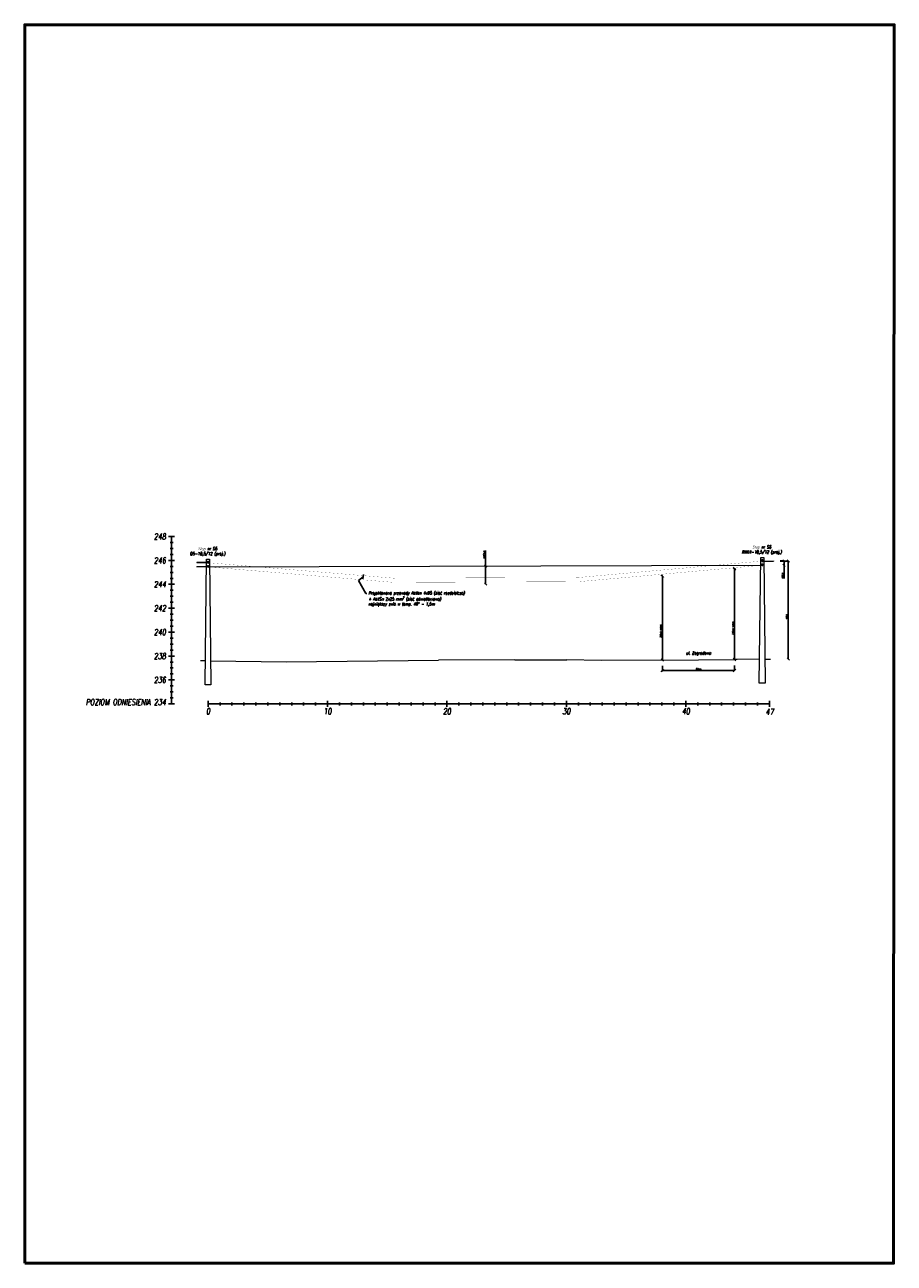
# Model space of a CAD drawing. Header units: metres. Extents: x 6536102 to 6570154, y 5559884 to 5568618.
# Tile 22 of 40: x 6541664 to 6541737, y 5565230 to 5565334. Entities that reach past the tile are written whole.
import ezdxf
from ezdxf import colors
from ezdxf.entities.mleader import LeaderData, LeaderLine
from ezdxf.lldxf.tags import DXFTag
from ezdxf.math import Vec2, Vec3

# ---------------------------------------------------------------- set-up
doc = ezdxf.new("R2010")
doc.units = ezdxf.units.M
doc.linetypes.add('CIĄGłA', pattern=[0])
doc.layers.add('_ABS_Pomocnicze', color=6, linetype='Continuous', lineweight=50, plot=False)
for name, color, linetype in [('C-DROGI-PROFILE-WIDOKI', 7, 'Continuous'), ('ELE TD', 7, 'Continuous'), ('SCHEMATY_ELE', 7, 'Continuous')]:
    doc.layers.add(name, color=color, linetype=linetype)
doc.layers.add('ELE', color=7, linetype='Continuous', lineweight=35)
doc.styles.add('Romans_0.9', font='romans.shx', dxfattribs={"width": 0.75, "oblique": 9, "height": 0.1})
doc.styles.get("Standard").update_dxf_attribs({"font": 'arial.ttf'})
tags = doc.linetypes.add('AsXSn 4x25', pattern='A,10,-1.5,["4x25",Standard,S=0.75,R=0,X=-1.15,Y=-0.375],-1.5', length=13).pattern_tags.tags
tags[6] = DXFTag(74, 10)
doc.dimstyles.new('ISO-25', dxfattribs={"dimtxt": 2.5, "dimasz": 2.5, "dimexe": 1.25, "dimexo": 0.625, "dimtad": 1, "dimtxsty": 'Standard', "dimcen": 2.5, "dimadec": 0, "dimazin": 0, "dimtfac": 1, "dimtmove": 0, "dimatfit": 3, "dimfxl": 1, "dimarcsym": 0})

# ---------------------------------------------------------------- blocks, each defined once
blk = doc.blocks.new('_OBLIQUE')
at = {"color": 0, "linetype": 'ByBlock', "lineweight": -2}
for p, q in [((-0.5, -0.5), (0.5, 0.5)), ((0, 0), (0, 0))]:
    blk.add_line(p, q, dxfattribs=at)
blk = doc.blocks.new('*D161')
at = {"layer": 'Defpoints', "color": 0, "linetype": 'Continuous', "lineweight": 50, "transparency": 16777216}
for p in [(6541725.7, 5565288.72), (6541727.88, 5565288.72), (6541725.7, 5565280.52)]:
    blk.add_point(p, dxfattribs=at)
at = {"layer": 'ELE TD', "color": 0, "linetype": 'Continuous', "lineweight": -2, "transparency": 16777216}
for p in [(6541727.2, 5565288.72), (6541727.88, 5565280.52)]:
    blk.add_line(p, (6541727.88, 5565288.72), dxfattribs=at)
at = {"layer": 'ELE TD', "color": 0, "linetype": 'Continuous', "lineweight": -2, "transparency": 16777216, "xscale": 0.2, "yscale": 0.2, "zscale": 0.2}
for p, rotation in [((6541727.88, 5565288.72), 90), ((6541727.88, 5565280.52), 270)]:
    blk.add_blockref('_OBLIQUE', p, dxfattribs=dict(at, rotation=rotation))
at = {"layer": 'ELE TD', "color": 0, "linetype": 'Continuous', "lineweight": 18, "transparency": 16777216, "insert": (6541727.77, 5565284.07), "char_height": 0.1, "attachment_point": 5, "rotation": 90, "style": 'Romans_0.9'}
blk.add_mtext('8,2 m', dxfattribs=at)
blk = doc.blocks.new('*D156')
at = {"layer": 'Defpoints', "color": 0, "linetype": 'Continuous', "lineweight": 50, "transparency": 16777216}
for p in [(6541717.34, 5565280.45), (6541723.38, 5565280.49), (6541717.34, 5565279.57)]:
    blk.add_point(p, dxfattribs=at)
at = {"layer": 'ELE TD', "color": 0, "linetype": 'Continuous', "lineweight": -2, "transparency": 16777216}
for p, q in [((6541717.34, 5565279.95), (6541717.34, 5565279.57)), ((6541723.38, 5565279.57), (6541717.34, 5565279.57)), ((6541723.38, 5565279.99), (6541723.38, 5565279.57))]:
    blk.add_line(p, q, dxfattribs=at)
at = {"layer": 'ELE TD', "color": 0, "linetype": 'Continuous', "lineweight": -2, "transparency": 16777216, "xscale": 0.2, "yscale": 0.2, "zscale": 0.2, "rotation": 180}
blk.add_blockref('_OBLIQUE', (6541717.34, 5565279.57), dxfattribs=at)
at = {"layer": 'ELE TD', "color": 0, "linetype": 'Continuous', "lineweight": -2, "transparency": 16777216, "xscale": 0.2, "yscale": 0.2, "zscale": 0.2}
blk.add_blockref('_OBLIQUE', (6541723.38, 5565279.57), dxfattribs=at)
at = {"layer": 'ELE TD', "color": 0, "linetype": 'Continuous', "lineweight": 18, "transparency": 16777216, "insert": (6541720.36, 5565279.68), "char_height": 0.1, "attachment_point": 5, "style": 'Romans_0.9'}
blk.add_mtext('6,04 m', dxfattribs=at)
blk = doc.blocks.new('*D157')
at = {"layer": 'Defpoints', "color": 0, "linetype": 'Continuous', "lineweight": 50, "transparency": 16777216}
for p in [(6541702.52, 5565288.3), (6541702.54, 5565288.3), (6541702.52, 5565286.8)]:
    blk.add_point(p, dxfattribs=at)
at = {"layer": 'ELE TD', "color": 0, "linetype": 'Continuous', "lineweight": -2, "transparency": 16777216}
for p, q in [((6541702.54, 5565288.3), (6541702.54, 5565289.6)), ((6541702.52, 5565288.3), (6541702.54, 5565288.3)), ((6541702.54, 5565286.8), (6541702.54, 5565288.3))]:
    blk.add_line(p, q, dxfattribs=at)
at = {"layer": 'ELE TD', "color": 0, "linetype": 'Continuous', "lineweight": -2, "transparency": 16777216, "xscale": 0.2, "yscale": 0.2, "zscale": 0.2}
for p, rotation in [((6541702.54, 5565288.3), 90), ((6541702.54, 5565286.8), 270)]:
    blk.add_blockref('_OBLIQUE', p, dxfattribs=dict(at, rotation=rotation))
at = {"layer": 'ELE TD', "color": 0, "linetype": 'Continuous', "lineweight": 18, "transparency": 16777216, "insert": (6541702.43, 5565289.27), "char_height": 0.1, "attachment_point": 5, "rotation": 90, "style": 'Romans_0.9'}
blk.add_mtext('f{\\H0.7x;\\S^ 40;}=1,5 m', dxfattribs=at)
blk = doc.blocks.new('*D158')
at = {"layer": 'Defpoints', "color": 0, "linetype": 'Continuous', "lineweight": 50, "transparency": 16777216}
for p in [(6541723.38, 5565288.08), (6541723.38, 5565280.49), (6541723.38, 5565280.49)]:
    blk.add_point(p, dxfattribs=at)
at = {"layer": 'ELE TD', "color": 0, "linetype": 'Continuous', "lineweight": -2, "transparency": 16777216}
for p, q in [((6541723.38, 5565288.08), (6541723.38, 5565288.08)), ((6541723.38, 5565288.08), (6541723.38, 5565280.49)), ((6541723.38, 5565280.49), (6541723.38, 5565280.49))]:
    blk.add_line(p, q, dxfattribs=at)
at = {"layer": 'ELE TD', "color": 0, "linetype": 'Continuous', "lineweight": -2, "transparency": 16777216, "xscale": 0.2, "yscale": 0.2, "zscale": 0.2}
for p, rotation in [((6541723.38, 5565288.08), 89.99790145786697), ((6541723.38, 5565280.49), 269.997901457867)]:
    blk.add_blockref('_OBLIQUE', p, dxfattribs=dict(at, rotation=rotation))
at = {"layer": 'ELE TD', "color": 0, "linetype": 'Continuous', "lineweight": 18, "transparency": 16777216, "insert": (6541723.27, 5565283.11), "char_height": 0.1, "attachment_point": 5, "rotation": 89.9979, "style": 'Romans_0.9'}
blk.add_mtext('7,59 m > 4,50 m', dxfattribs=at)
blk = doc.blocks.new('*D159')
at = {"layer": 'Defpoints', "color": 0, "linetype": 'Continuous', "lineweight": 50, "transparency": 16777216}
for p in [(6541717.34, 5565287.46), (6541717.34, 5565287.46), (6541717.34, 5565280.45)]:
    blk.add_point(p, dxfattribs=at)
at = {"layer": 'ELE TD', "color": 0, "linetype": 'Continuous', "lineweight": -2, "transparency": 16777216}
blk.add_line((6541717.34, 5565280.45), (6541717.34, 5565287.46), dxfattribs=at)
at = {"layer": 'ELE TD', "color": 0, "linetype": 'Continuous', "lineweight": -2, "transparency": 16777216, "xscale": 0.2, "yscale": 0.2, "zscale": 0.2}
for p, rotation in [((6541717.34, 5565287.46), 90), ((6541717.34, 5565280.45), 270)]:
    blk.add_blockref('_OBLIQUE', p, dxfattribs=dict(at, rotation=rotation))
at = {"layer": 'ELE TD', "color": 0, "linetype": 'Continuous', "lineweight": 18, "transparency": 16777216, "insert": (6541717.23, 5565282.86), "char_height": 0.1, "attachment_point": 5, "rotation": 90, "style": 'Romans_0.9'}
blk.add_mtext('7,02 m > 4,50 m', dxfattribs=at)
blk = doc.blocks.new('*D160')
at = {"layer": 'Defpoints', "color": 0, "linetype": 'Continuous', "lineweight": 50, "transparency": 16777216}
for p in [(6541725.7, 5565288.73), (6541727.53, 5565288.73), (6541725.7, 5565288.37)]:
    blk.add_point(p, dxfattribs=at)
at = {"layer": 'ELE TD', "color": 0, "linetype": 'Continuous', "lineweight": -2, "transparency": 16777216}
for p, q in [((6541727.2, 5565288.73), (6541727.53, 5565288.73)), ((6541727.53, 5565288.73), (6541727.53, 5565288.37)), ((6541727.53, 5565288.37), (6541727.53, 5565287.27))]:
    blk.add_line(p, q, dxfattribs=at)
at = {"layer": 'ELE TD', "color": 0, "linetype": 'Continuous', "lineweight": -2, "transparency": 16777216, "xscale": 0.2, "yscale": 0.2, "zscale": 0.2}
for p, rotation in [((6541727.53, 5565288.73), 90), ((6541727.53, 5565288.37), 270)]:
    blk.add_blockref('_OBLIQUE', p, dxfattribs=dict(at, rotation=rotation))
at = {"layer": 'ELE TD', "color": 0, "linetype": 'Continuous', "lineweight": 18, "transparency": 16777216, "insert": (6541727.42, 5565287.52), "char_height": 0.1, "attachment_point": 5, "rotation": 90, "style": 'Romans_0.9'}
blk.add_mtext('0,36 m', dxfattribs=at)

msp = doc.modelspace()

# ---------------------------------------------------------------- hatches: boundary and pattern name
at = {"layer": 'ELE', "lineweight": 18}
h = msp.add_hatch(color=7, dxfattribs=at)
h.dxf.hatch_style = 1
h.paths.add_polyline_path([(6541679.307, 5565288.684), (6541679.307, 5565288.674, 0.4142136), (6541679.312, 5565288.679, 0.4142136)])
h.paths.add_polyline_path([(6541679.307, 5565288.684, 0.4142136), (6541679.302, 5565288.679, 0.4142136), (6541679.307, 5565288.674)])
h = msp.add_hatch(color=7, dxfattribs=at)
h.dxf.hatch_style = 1
h.paths.add_polyline_path([(6541725.703, 5565288.824), (6541725.703, 5565288.814, 0.4142136), (6541725.708, 5565288.819, 0.4142136)])
h.paths.add_polyline_path([(6541725.703, 5565288.824, 0.4142136), (6541725.698, 5565288.819, 0.4142136), (6541725.703, 5565288.814)])
at = {"layer": 'ELE', "linetype": 'CIĄGłA', "lineweight": 18}
h = msp.add_hatch(color=7, dxfattribs=at)
h.dxf.hatch_style = 1
h.paths.add_polyline_path([(6541725.741, 5565288.719), (6541725.741, 5565288.729), (6541726.633, 5565288.729), (6541726.633, 5565288.719)])
h = msp.add_hatch(color=252, dxfattribs=at)
h.dxf.hatch_style = 1
h.paths.add_polyline_path([(6541679.27, 5565288.589), (6541679.27, 5565288.599), (6541678.378, 5565288.599), (6541678.378, 5565288.589)])
h = msp.add_hatch(color=252, dxfattribs=at)
h.dxf.hatch_style = 1
h.paths.add_polyline_path([(6541679.27, 5565288.239), (6541679.27, 5565288.249), (6541678.378, 5565288.249), (6541678.378, 5565288.239)])
at = {"layer": 'ELE', "lineweight": 18}
h = msp.add_hatch(color=7, dxfattribs=at)
h.dxf.hatch_style = 1
h.paths.add_polyline_path([(6541679.307, 5565288.334), (6541679.307, 5565288.324, 0.4142136), (6541679.312, 5565288.329, 0.4142136)])
h.paths.add_polyline_path([(6541679.307, 5565288.334, 0.4142136), (6541679.302, 5565288.329, 0.4142136), (6541679.307, 5565288.324)])
h = msp.add_hatch(color=7, dxfattribs=at)
h.dxf.hatch_style = 1
h.paths.add_polyline_path([(6541725.703, 5565288.474), (6541725.703, 5565288.464, 0.4142136), (6541725.708, 5565288.469, 0.4142136)])
h.paths.add_polyline_path([(6541725.703, 5565288.474, 0.4142136), (6541725.698, 5565288.469, 0.4142136), (6541725.703, 5565288.464)])

# ---------------------------------------------------------------- linework, layer by layer
at = {"layer": '_ABS_Pomocnicze'}
msp.add_lwpolyline([(6541663.959, 5565229.979), (6541663.959, 5565333.592), (6541736.756, 5565333.592), (6541736.697, 5565229.979)], close=True, dxfattribs=at)
at = {"layer": 'C-DROGI-PROFILE-WIDOKI', "color": 7, "linetype": 'Continuous', "lineweight": -3}
for p, q in [((6541676.004, 5565290.778), (6541676.504, 5565290.778)), ((6541676.254, 5565276.778), (6541676.254, 5565290.778)), ((6541676.129, 5565290.278), (6541676.379, 5565290.278)), ((6541676.129, 5565289.778), (6541676.379, 5565289.778)), ((6541676.004, 5565288.778), (6541676.504, 5565288.778)), ((6541676.129, 5565289.278), (6541676.379, 5565289.278)), ((6541676.129, 5565288.278), (6541676.379, 5565288.278)), ((6541676.129, 5565287.778), (6541676.379, 5565287.778)), ((6541676.004, 5565286.778), (6541676.504, 5565286.778)), ((6541676.129, 5565287.278), (6541676.379, 5565287.278)), ((6541676.129, 5565286.278), (6541676.379, 5565286.278)), ((6541676.129, 5565285.778), (6541676.379, 5565285.778)), ((6541676.004, 5565284.778), (6541676.504, 5565284.778)), ((6541676.129, 5565285.278), (6541676.379, 5565285.278)), ((6541676.129, 5565284.278), (6541676.379, 5565284.278)), ((6541676.129, 5565283.778), (6541676.379, 5565283.778)), ((6541676.004, 5565282.778), (6541676.504, 5565282.778)), ((6541676.129, 5565283.278), (6541676.379, 5565283.278)), ((6541676.129, 5565282.278), (6541676.379, 5565282.278)), ((6541676.129, 5565281.778), (6541676.379, 5565281.778)), ((6541676.004, 5565280.778), (6541676.504, 5565280.778)), ((6541676.129, 5565281.278), (6541676.379, 5565281.278)), ((6541676.129, 5565280.278), (6541676.379, 5565280.278)), ((6541676.129, 5565279.778), (6541676.379, 5565279.778)), ((6541676.004, 5565278.778), (6541676.504, 5565278.778)), ((6541676.129, 5565279.278), (6541676.379, 5565279.278)), ((6541676.129, 5565278.278), (6541676.379, 5565278.278)), ((6541676.129, 5565277.778), (6541676.379, 5565277.778)), ((6541676.129, 5565277.278), (6541676.379, 5565277.278)), ((6541676.004, 5565276.778), (6541676.504, 5565276.778)), ((6541679.307, 5565276.528), (6541679.307, 5565277.028)), ((6541679.307, 5565276.778), (6541699.307, 5565276.778)), ((6541680.307, 5565276.653), (6541680.307, 5565276.903)), ((6541681.307, 5565276.653), (6541681.307, 5565276.903)), ((6541682.307, 5565276.653), (6541682.307, 5565276.903)), ((6541683.307, 5565276.653), (6541683.307, 5565276.903)), ((6541684.307, 5565276.653), (6541684.307, 5565276.903)), ((6541685.307, 5565276.653), (6541685.307, 5565276.903)), ((6541686.307, 5565276.653), (6541686.307, 5565276.903)), ((6541687.307, 5565276.653), (6541687.307, 5565276.903)), ((6541688.307, 5565276.653), (6541688.307, 5565276.903)), ((6541689.307, 5565276.528), (6541689.307, 5565277.028)), ((6541690.307, 5565276.653), (6541690.307, 5565276.903)), ((6541691.307, 5565276.653), (6541691.307, 5565276.903)), ((6541692.307, 5565276.653), (6541692.307, 5565276.903)), ((6541693.307, 5565276.653), (6541693.307, 5565276.903)), ((6541694.307, 5565276.653), (6541694.307, 5565276.903)), ((6541695.307, 5565276.653), (6541695.307, 5565276.903)), ((6541696.307, 5565276.653), (6541696.307, 5565276.903)), ((6541697.307, 5565276.653), (6541697.307, 5565276.903)), ((6541698.307, 5565276.653), (6541698.307, 5565276.903)), ((6541699.307, 5565276.528), (6541699.307, 5565277.028)), ((6541699.307, 5565276.528), (6541699.307, 5565277.028)), ((6541699.307, 5565276.778), (6541726.307, 5565276.778)), ((6541700.307, 5565276.653), (6541700.307, 5565276.903)), ((6541701.307, 5565276.653), (6541701.307, 5565276.903)), ((6541702.307, 5565276.653), (6541702.307, 5565276.903)), ((6541703.307, 5565276.653), (6541703.307, 5565276.903)), ((6541704.307, 5565276.653), (6541704.307, 5565276.903)), ((6541705.307, 5565276.653), (6541705.307, 5565276.903)), ((6541706.307, 5565276.653), (6541706.307, 5565276.903)), ((6541707.307, 5565276.653), (6541707.307, 5565276.903)), ((6541708.307, 5565276.653), (6541708.307, 5565276.903)), ((6541709.307, 5565276.528), (6541709.307, 5565277.028)), ((6541710.307, 5565276.653), (6541710.307, 5565276.903)), ((6541711.307, 5565276.653), (6541711.307, 5565276.903)), ((6541712.307, 5565276.653), (6541712.307, 5565276.903)), ((6541713.307, 5565276.653), (6541713.307, 5565276.903)), ((6541714.307, 5565276.653), (6541714.307, 5565276.903)), ((6541715.307, 5565276.653), (6541715.307, 5565276.903)), ((6541716.307, 5565276.653), (6541716.307, 5565276.903)), ((6541717.307, 5565276.653), (6541717.307, 5565276.903)), ((6541718.307, 5565276.653), (6541718.307, 5565276.903)), ((6541719.307, 5565276.528), (6541719.307, 5565277.028)), ((6541720.307, 5565276.653), (6541720.307, 5565276.903)), ((6541721.307, 5565276.653), (6541721.307, 5565276.903)), ((6541722.307, 5565276.653), (6541722.307, 5565276.903)), ((6541723.307, 5565276.653), (6541723.307, 5565276.903)), ((6541724.307, 5565276.653), (6541724.307, 5565276.903)), ((6541725.307, 5565276.653), (6541725.307, 5565276.903)), ((6541726.307, 5565276.528), (6541726.307, 5565277.028))]:
    msp.add_line(p, q, dxfattribs=at)
at = {"layer": 'ELE', "color": 7, "linetype": 'CIĄGłA', "lineweight": 18}
for points in [[(6541679.181, 5565288.879), (6541679.433, 5565288.879), (6541679.551, 5565278.379), (6541679.063, 5565278.379)], [(6541679.345, 5565288.704), (6541679.345, 5565288.554), (6541679.27, 5565288.554), (6541679.27, 5565288.704)], [(6541725.577, 5565289.019), (6541725.829, 5565289.019), (6541725.948, 5565278.519), (6541725.459, 5565278.519)], [(6541725.741, 5565288.844), (6541725.741, 5565288.694), (6541725.666, 5565288.694), (6541725.666, 5565288.844)], [(6541679.345, 5565288.354), (6541679.345, 5565288.204), (6541679.27, 5565288.204), (6541679.27, 5565288.354)], [(6541725.741, 5565288.494), (6541725.741, 5565288.344), (6541725.666, 5565288.344), (6541725.666, 5565288.494)]]:
    msp.add_lwpolyline(points, close=True, dxfattribs=at)
for points in [[(6541725.741, 5565288.729), (6541726.633, 5565288.729)], [(6541725.741, 5565288.719), (6541726.633, 5565288.719)], [(6541726.633, 5565288.744), (6541726.633, 5565288.704)]]:
    msp.add_lwpolyline(points, dxfattribs=at)
at = {"layer": 'ELE', "color": 252, "linetype": 'CIĄGłA', "lineweight": 18}
for points in [[(6541678.378, 5565288.614), (6541678.378, 5565288.574)], [(6541679.27, 5565288.599), (6541678.378, 5565288.599)], [(6541679.27, 5565288.589), (6541678.378, 5565288.589)], [(6541678.378, 5565288.264), (6541678.378, 5565288.224)], [(6541679.27, 5565288.249), (6541678.378, 5565288.249)], [(6541679.27, 5565288.239), (6541678.378, 5565288.239)]]:
    msp.add_lwpolyline(points, dxfattribs=at)
at = {"layer": 'ELE TD', "color": 94, "linetype": 'Continuous', "lineweight": 18}
for p, q in [((6541679.529, 5565280.376), (6541685.837, 5565280.289)), ((6541685.837, 5565280.289), (6541698.597, 5565280.429)), ((6541704.977, 5565280.459), (6541698.597, 5565280.429)), ((6541704.977, 5565280.459), (6541709.337, 5565280.459)), ((6541712.207, 5565280.409), (6541709.337, 5565280.459)), ((6541717.343, 5565280.445), (6541712.207, 5565280.409)), ((6541723.607, 5565280.489), (6541723.384, 5565280.487)), ((6541725.482, 5565280.517), (6541723.607, 5565280.489)), ((6541725.925, 5565280.519), (6541726.393, 5565280.519))]:
    msp.add_line(p, q, dxfattribs=at)
at = {"layer": 'ELE TD', "color": 7, "linetype": 'AsXSn 4x25', "lineweight": 35}
for points in [[(6541679.307, 5565288.704), (6541679.307, 5565288.584), (6541679.345, 5565288.584)], [(6541725.703, 5565288.844), (6541725.703, 5565288.724), (6541725.741, 5565288.724)], [(6541679.307, 5565288.354), (6541679.307, 5565288.234), (6541679.345, 5565288.234)], [(6541725.703, 5565288.494), (6541725.703, 5565288.374), (6541725.741, 5565288.374)]]:
    msp.add_lwpolyline(points, dxfattribs=at)
at = {"layer": 'ELE TD', "color": 1, "lineweight": 18, "ltscale": 0.25, "const_width": 0.01}
msp.add_lwpolyline([(6541679.345, 5565288.584, 0.0647123), (6541725.703, 5565288.724)], format="xyb", dxfattribs=at)
at = {"layer": 'ELE TD', "color": 6, "lineweight": 18, "ltscale": 0.25, "const_width": 0.01}
msp.add_lwpolyline([(6541679.345, 5565288.234, 0.0647123), (6541725.703, 5565288.374)], format="xyb", dxfattribs=at)
at = {"layer": 'ELE TD', "color": 252, "lineweight": 18}
msp.add_lwpolyline([(6541679.345, 5565288.234), (6541725.703, 5565288.374)], dxfattribs=at)
at = {"layer": 'ELE TD', "color": 94, "linetype": 'Continuous', "lineweight": 18}
msp.add_lwpolyline([(6541679.086, 5565280.378), (6541678.677, 5565280.378)], dxfattribs=at)
at = {"layer": 'ELE TD', "color": 5, "linetype": 'Continuous', "lineweight": 18}
msp.add_lwpolyline([(6541717.343, 5565280.445), (6541723.383, 5565280.487)], dxfattribs=at)

# ---------------------------------------------------------------- texts
at = {"layer": 'C-DROGI-PROFILE-WIDOKI', "color": 7, "linetype": 'Continuous', "lineweight": -3, "char_height": 0.5, "style": 'Romans_0.9'}
for s, insert, attachment_point in [('248', (6541675.779, 5565290.778), 6), ('246', (6541675.779, 5565288.778), 6), ('244', (6541675.779, 5565286.778), 6), ('242', (6541675.779, 5565284.778), 6), ('240', (6541675.779, 5565282.778), 6), ('238', (6541675.779, 5565280.778), 6), ('236', (6541675.779, 5565278.778), 6), ('0', (6541679.307, 5565276.403), 2), ('10', (6541689.307, 5565276.403), 2), ('20', (6541699.307, 5565276.403), 2), ('30', (6541709.307, 5565276.403), 2), ('40', (6541719.307, 5565276.403), 2), ('47', (6541726.329, 5565276.363), 2)]:
    msp.add_mtext(s, dxfattribs=dict(at, insert=insert, attachment_point=attachment_point))
at = {"layer": 'C-DROGI-PROFILE-WIDOKI', "color": 7, "linetype": 'Continuous', "lineweight": -3, "insert": (6541675.779, 5565276.929), "char_height": 0.5, "width": 7.41439, "attachment_point": 6, "style": 'Romans_0.9'}
msp.add_mtext('POZIOM ODNIESIENIA 234', dxfattribs=at)
at = {"layer": 'ELE TD', "color": 7, "linetype": 'Continuous', "lineweight": 18, "char_height": 0.25, "width": 9.40416, "attachment_point": 8, "style": 'Romans_0.9'}
for s, insert in [('Słup nr S5^JO5-10,5/12 (proj.)', (6541679.27, 5565289.134)), ('Słup nr S6^JRNK4-10,5/12 (proj.)', (6541725.666, 5565289.274))]:
    msp.add_mtext(s, dxfattribs=dict(at, insert=insert))
at = {"layer": 'SCHEMATY_ELE', "color": 7, "lineweight": 18, "insert": (6541720.363, 5565280.982), "char_height": 0.25, "attachment_point": 5, "style": 'Romans_0.9'}
msp.add_mtext_dynamic_manual_height_columns('ul. Zagrodowa', width=2.37869, gutter_width=12.5, heights=[0], dxfattribs=at)

# ---------------------------------------------------------------- dimensions: what is measured, and where the dimension line sits
at = {"layer": 'ELE TD', "color": 7, "linetype": 'Continuous', "lineweight": 18}
dim = msp.add_linear_dim(base=(6541702.535, 5565288.304), p1=(6541702.524, 5565286.804), p2=(6541702.524, 5565288.304), angle=90, text='f{\\H0.7x;\\S^ 40;}=<>', dimstyle='ISO-25', override={"dimtxt": 0.25, "dimasz": 0.2, "dimexe": 0, "dimexo": 0, "dimgap": 0.05, "dimpost": ' m', "dimtxsty": 'Romans_0.9', "dimblk1": 'OBLIQUE', "dimblk2": 'OBLIQUE', "dimsah": 1, "dimse1": 1}, dxfattribs=at)
dim.commit()
dim.dimension.update_dxf_attribs({"geometry": '*D157', "text_midpoint": (6541702.535, 5565289.266), "dimtype": 161})
for base, p1, p2, angle, override, picture, middle in [((6541727.53354319, 5565288.72900352), (6541725.70345425, 5565288.37400351), (6541725.70345425, 5565288.72900352), 89.99999985, {"dimtxt": 0.25, "dimasz": 0.2, "dimexe": 0, "dimexo": 1.5, "dimgap": 0.05, "dimdec": 2, "dimpost": ' m', "dimtxsty": 'Romans_0.9', "dimblk1": 'OBLIQUE', "dimblk2": 'OBLIQUE', "dimsah": 1, "dimse1": 1}, '*D160', (6541727.53354319, 5565287.52459693)), ((6541727.88251242, 5565288.72400352), (6541725.70345425, 5565280.51900352), (6541725.70345425, 5565288.72400351), 90, {"dimtxt": 0.25, "dimasz": 0.2, "dimexe": 0, "dimexo": 1.5, "dimgap": 0.05, "dimdec": 2, "dimpost": ' m', "dimtxsty": 'Romans_0.9', "dimblk1": 'OBLIQUE', "dimblk2": 'OBLIQUE', "dimsah": 1, "dimse1": 1}, '*D161', (6541727.88251242, 5565284.0722717)), ((6541723.384, 5565280.487), (6541723.384, 5565288.081), (6541723.383, 5565280.487), 269.9979, {"dimtxt": 0.25, "dimasz": 0.2, "dimexe": 0, "dimexo": 0, "dimgap": 0.05, "dimdec": 2, "dimpost": ' m > 4,50 m', "dimtxsty": 'Romans_0.9', "dimblk1": 'OBLIQUE', "dimblk2": 'OBLIQUE', "dimsah": 1}, '*D158', (6541723.384, 5565283.105)), ((6541717.3435, 5565287.4601), (6541717.3435, 5565280.445), (6541717.3435, 5565287.4601), 90, {"dimtxt": 0.25, "dimasz": 0.2, "dimexe": 0, "dimexo": 0, "dimgap": 0.05, "dimdec": 2, "dimpost": ' m > 4,50 m', "dimtxsty": 'Romans_0.9', "dimblk1": 'OBLIQUE', "dimblk2": 'OBLIQUE', "dimsah": 1}, '*D159', (6541717.3435, 5565282.8585))]:
    dim = msp.add_linear_dim(base=base, p1=p1, p2=p2, angle=angle, dimstyle='ISO-25', override=override, dxfattribs=at)
    dim.commit()
    dim.dimension.update_dxf_attribs({"geometry": picture, "text_midpoint": middle, "dimtype": 161})
dim = msp.add_linear_dim(base=(6541717.343, 5565279.566), p1=(6541723.383, 5565280.487), p2=(6541717.343, 5565280.445), dimstyle='ISO-25', override={"dimtxt": 0.25, "dimasz": 0.2, "dimexe": 0, "dimexo": 0.5, "dimgap": 0.05, "dimpost": ' m', "dimtxsty": 'Romans_0.9', "dimblk1": 'OBLIQUE', "dimblk2": 'OBLIQUE', "dimsah": 1}, dxfattribs=at)
dim.commit()
dim.dimension.update_dxf_attribs({"geometry": '*D156', "text_midpoint": (6541720.363, 5565279.566), "dimtype": 160})

# ---------------------------------------------------------------- next in the draw order: leaders
ml = msp.add_multileader_mtext('Standard', dxfattribs=at)
ml.set_content('\\A1;Projektowane przewody AsXsn 4x95 (sieć rozdzielcza) ^J+ AsXSn 2x25 mm{\\H0.7x;\\S2^ ;\\H1.42857x; (sieć oświetleniowa)\\Pnajwiększy zwis w temp. 40%%D - 1,5m}', color=7, style='Romans_0.9')
ml.set_leader_properties()
ml.set_arrow_properties(name='OBLIQUE')
ml.build(insert=Vec2(0, 0))
ml.multileader.update_dxf_attribs({"has_text_frame": 1, "dogleg_length": 0.1, "arrow_head_size": 0.25})
ctx = ml.context
ctx.base_point, ctx.char_height, ctx.arrow_head_size, ctx.landing_gap_size, ctx.plane_origin = Vec3(6541692.608, 5565286.011), 0.25, 0.25, 0.125, Vec3(6541691.661, 5565287.638)
notes = []
notes.append((ctx, [(0, (1, 1, 0), (6541692.508, 5565286.011), (1, 0), 0.1, [(1, [(6541692.295, 5565287.414), (6541691.892, 5565287.087)], 0, [])])]))
ctx.mtext.insert, ctx.mtext.flow_direction = Vec3(6541692.733, 5565286.178), 5
ctx.mtext.has_bg_fill, ctx.mtext.bg_color, ctx.mtext.bg_scale_factor, ctx.mtext.bg_transparency, ctx.mtext.use_window_bg_color = 1, -1027028792, 1.5, 0, 1
for ctx, leaders in notes:
    for number, flags, end, landing, length, lines in leaders:
        leader = LeaderData()
        leader.index, (leader.has_last_leader_line, leader.has_dogleg_vector, leader.attachment_direction) = number, flags
        leader.last_leader_point, leader.dogleg_vector, leader.dogleg_length = Vec3(end), Vec3(landing), length
        for number, points, colour, breaks in lines:
            line = LeaderLine()
            line.index, line.vertices, line.color, line.breaks = number, Vec3.list(points), colors.encode_raw_color(colour), breaks
            leader.lines.append(line)
        ctx.leaders.append(leader)

doc.saveas('drawing.dxf')
